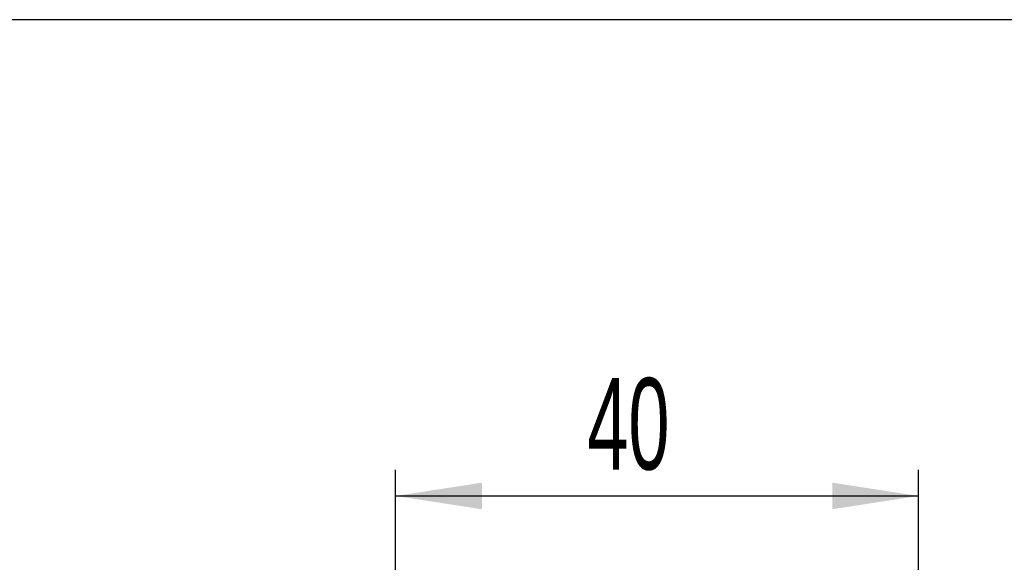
# Model space of a CAD drawing. Header units: millimetres. Extents: x 5 to 418, y 2 to 292.
# Tile 16 of 24: x 78 to 116, y 173 to 194. Entities that reach past the tile are written whole.
import ezdxf

# ---------------------------------------------------------------- set-up
doc = ezdxf.new("R2010")
doc.units = ezdxf.units.MM
doc.layers.add('SLD-0', color=7, linetype='Continuous')
doc.styles.add('SLDTEXTSTYLE0', font='TXT', dxfattribs={"width": 0.605})
doc.dimstyles.new('SLDDIMSTYLE0', dxfattribs={"dimtxt": 3.5, "dimasz": 3.302, "dimexe": 0, "dimexo": 0.0625, "dimgap": 0.875, "dimtad": 1, "dimlfac": 2, "dimrnd": 1e-09, "dimzin": 12, "dimdsep": 46, "dimtxsty": 'SLDTEXTSTYLE0', "dimsah": 1, "dimcen": 0.09, "dimadec": 0, "dimazin": 3, "dimtfac": 1, "dimtofl": 0, "dimtmove": 0, "dimatfit": 3, "dimfxl": 1, "dimfrac": 2, "dimtolj": 1, "dimtzin": 12, "dimarcsym": 0})

# ---------------------------------------------------------------- blocks, each defined once
blk = doc.blocks.new('_D_5')
at = {"layer": 'SLD-0', "color": 7}
for p, q in [((92.558, 163.598), (92.558, 176.725)), ((112.558, 163.598), (112.558, 176.725)), ((92.558, 175.725), (112.558, 175.725))]:
    blk.add_line(p, q, dxfattribs=at)
for points in [[(92.558, 175.725), (95.86, 175.217), (95.86, 176.233)], [(112.558, 175.725), (109.256, 176.233), (109.256, 175.217)]]:
    blk.add_solid(points, dxfattribs=at)
at = {"layer": 'SLD-0', "color": 7, "insert": (99.885, 180.237), "char_height": 3.5, "attachment_point": 1, "style": 'SLDTEXTSTYLE0'}
blk.add_mtext('40', dxfattribs=at)

msp = doc.modelspace()

# ---------------------------------------------------------------- linework, layer by layer
at = {"color": 7, "linetype": 'Continuous', "lineweight": 25}
msp.add_line((145.1584, 193.9484), (59.9584, 193.9484), dxfattribs=at)

# ---------------------------------------------------------------- dimensions: what is measured, and where the dimension line sits
at = {"layer": 'SLD-0', "color": 7}
dim = msp.add_linear_dim(base=(112.5584, 175.7255), p1=(92.5584, 163.5984), p2=(112.5584, 163.5984), dimstyle='SLDDIMSTYLE0', dxfattribs=at)
dim.commit()
dim.dimension.update_dxf_attribs({"geometry": '_D_5', "text_midpoint": (102.5584, 175.7255), "dimtype": 160})

doc.saveas('drawing.dxf')
